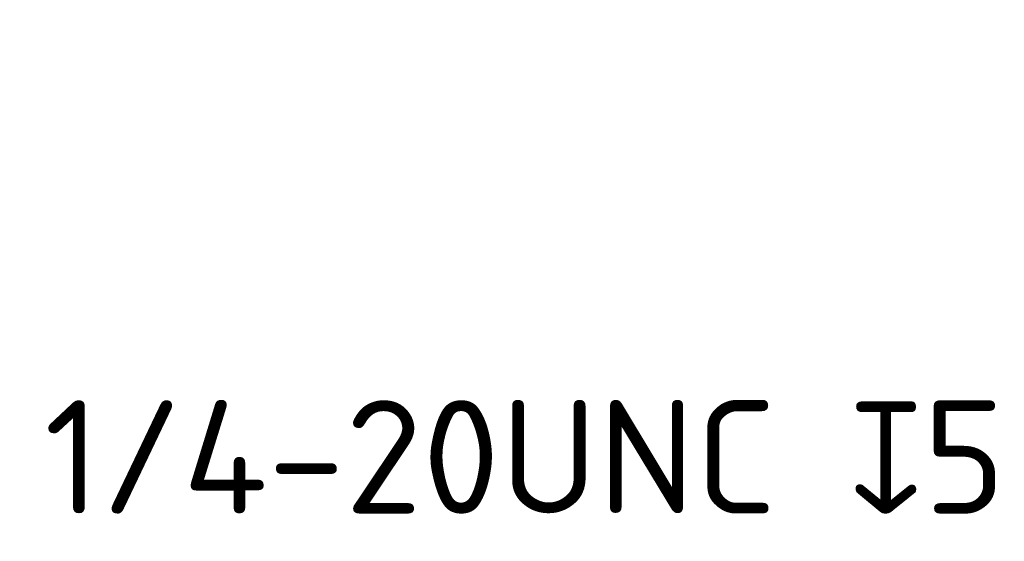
# Model space of a CAD drawing. Header units: millimetres. Extents: x 5 to 415, y 5 to 292.
# Tile 24 of 123: x 88 to 118, y 200 to 216. Entities that reach past the tile are written whole.
import ezdxf

# ---------------------------------------------------------------- set-up
doc = ezdxf.new("R2010")
doc.units = ezdxf.units.MM
doc.layers.add('Symbol (ISO)', color=7, linetype='Continuous', lineweight=25)
doc.styles.add('Notiztext (ISO)', font='isocpeur.ttf')
doc.dimstyles.new('Standard - Methode 1b (ISO)$7', dxfattribs={"dimtxt": 3.5, "dimasz": 2.5, "dimexe": 2, "dimexo": 0, "dimgap": 0.762, "dimtad": 1, "dimtoh": 1, "dimdsep": 46, "dimtxsty": 'Notiztext (ISO)', "dimcen": 0.09, "dimdle": 10, "dimclrd": 256, "dimclre": 256, "dimclrt": 256, "dimazin": 2, "dimtfac": 1, "dimtmove": 0, "dimatfit": 3, "dimfxl": 1, "dimtolj": 1, "dimlwd": -1, "dimlwe": -1, "dimarcsym": 0})

msp = doc.modelspace()

# ---------------------------------------------------------------- texts
at = {"layer": 'Symbol (ISO)', "insert": (118.06999815, 204.20500284), "char_height": 3.4999999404, "width": 31.0161444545, "attachment_point": 3, "style": 'Notiztext (ISO)'}
msp.add_mtext('\\fISOCPEUR|b0|i0;{\\H3.5000;1/4-20UNC }\\fAIGDT|b0|i0;{\\H3.5000;x}\\fISOCPEUR|b0|i0;{\\H3.5000;5}', dxfattribs=at)

# ---------------------------------------------------------------- leaders
at = {"layer": 'Symbol (ISO)', "annotation_type": 0, "has_hookline": 1, "hookline_direction": 1, "text_width": 30.44677961}
msp.add_leader([(132.84098427, 224.51847339), (121.33199815, 202.45500287), (118.83199815, 202.45500287)], dimstyle='Standard - Methode 1b (ISO)$7', override={"dimtad": 0}, dxfattribs=at)

doc.saveas('drawing.dxf')
